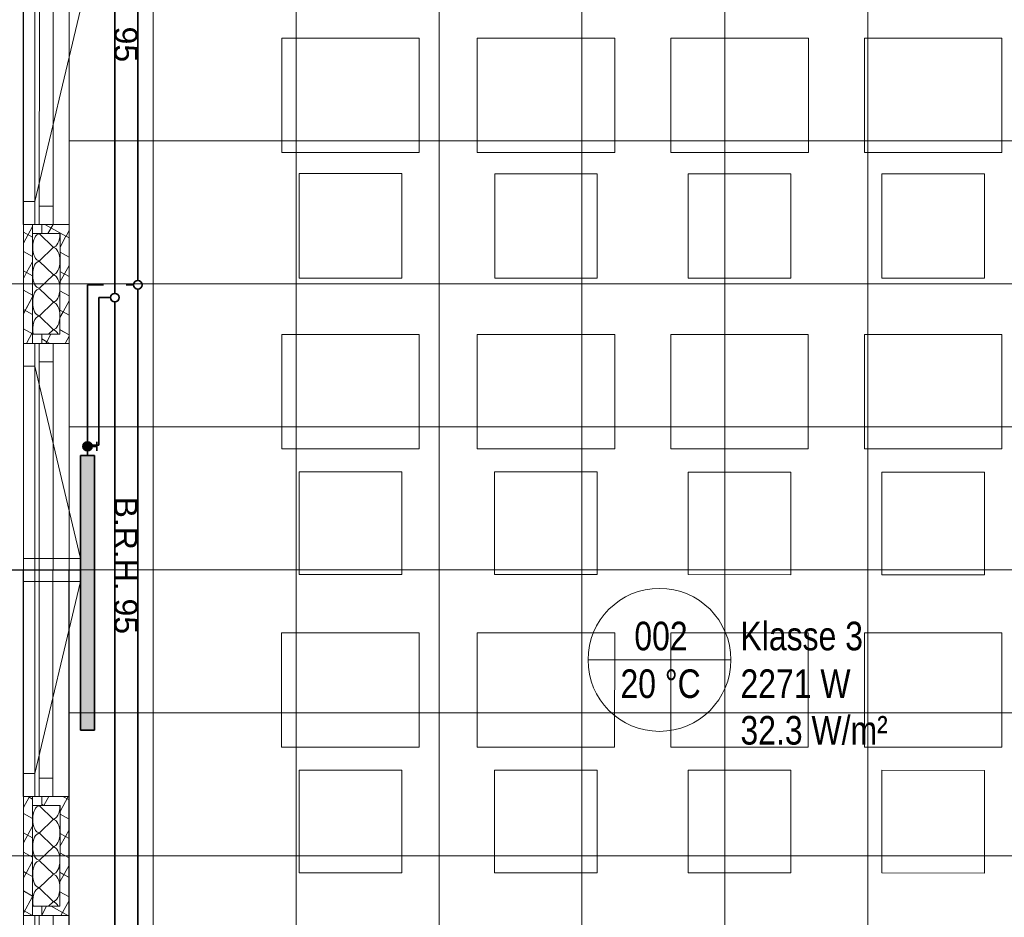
# Model space of a CAD drawing. Extents: x 229 to 926, y 37 to 878.
# Tile 40 of 194: x 381 to 467, y 260 to 338. Entities that reach past the tile are written whole.
import ezdxf
from ezdxf.lldxf.tags import DXFTag

# ---------------------------------------------------------------- set-up
doc = ezdxf.new("R2010")
doc.units = 0
doc.layers.get('0').update_dxf_attribs({"lineweight": 13})
doc.layers.add('A_BI_Aussenwand', color=5, linetype='Continuous', lineweight=18, true_color=0x0000ff, plot=False)
doc.layers.add('A_BI_Fenster', color=1, linetype='Continuous', lineweight=18, true_color=0xff0000, plot=False)
for name, color, linetype, lineweight, true_color in [('A_BI_Raum', 1, 'Continuous', 18, 0xff0000), ('H_BI_Heizkoerper', 1, 'Continuous', 35, 0xff0000), ('H_BI_Heizkoerperflaeche', 7, 'Continuous', 35, 0xffcccc), ('H_BI_Ruecklauf', 5, 'fein_strichliert', 35, 0x0000ff), ('H_BI_Vorlauf', 7, 'Continuous', 35, 0xed0e24)]:
    doc.layers.add(name, color=color, linetype=linetype, lineweight=lineweight, true_color=true_color)
for name, color, linetype, lineweight in [('Ausstattung', 7, 'Continuous', 25), ('Axen', 7, 'Continuous', 25), ('Axen-A03ENJ5PI0', 7, 'Continuous', 25), ('Deckenspiegel', 7, 'Continuous', 25), ('Fenster', 7, 'Continuous', 25), ('Fenster-A03ENJ5TI0', 7, 'Continuous', 25), ('Fullfläche', 7, 'Continuous', 25), ('Fullfläche-A03ENJ5QI0', 7, 'Continuous', 25), ('Maßlinien', 7, 'Continuous', 25), ('Maßlinien-A03ENJ5WI0', 7, 'Continuous', 25), ('Wände', 7, 'Continuous', 25), ('Wände-A03ENJ5VI0', 7, 'Continuous', 25), ('X_BI_Text', 7, 'Continuous', 25)]:
    doc.layers.add(name, color=color, linetype=linetype, lineweight=lineweight)
doc.styles.get("Standard").update_dxf_attribs({"font": 'arial.ttf'})
tags = doc.linetypes.add('ALL_S25', pattern=[0.001, 0, -0.001]).pattern_tags.tags
tags[6:7] = [DXFTag(74, 4), DXFTag(75, 0), DXFTag(340, '0'), DXFTag(46, 1.0), DXFTag(50, 0.0), DXFTag(44, 0.0), DXFTag(45, 0.0)]
tags[4:5] = [DXFTag(74, 4), DXFTag(75, 0), DXFTag(340, '0'), DXFTag(46, 1.0), DXFTag(50, 0.0), DXFTag(44, 0.0), DXFTag(45, 0.0)]
tags = doc.linetypes.add('ALL_S25-A03ENJ5XI0', pattern=[0.001, 0, -0.001]).pattern_tags.tags
tags[6:7] = [DXFTag(74, 4), DXFTag(75, 0), DXFTag(340, '0'), DXFTag(46, 1.0), DXFTag(50, 0.0), DXFTag(44, 0.0), DXFTag(45, 0.0)]
tags[4:5] = [DXFTag(74, 4), DXFTag(75, 0), DXFTag(340, '0'), DXFTag(46, 1.0), DXFTag(50, 0.0), DXFTag(44, 0.0), DXFTag(45, 0.0)]
tags = doc.linetypes.add('fein_strichliert', pattern=[4, 1, -2, 1]).pattern_tags.tags
tags[8:9] = [DXFTag(74, 4), DXFTag(75, 0), DXFTag(340, '0'), DXFTag(46, 0.0), DXFTag(50, 0.0), DXFTag(44, 0.0), DXFTag(45, 0.0)]
tags[6:7] = [DXFTag(74, 4), DXFTag(75, 0), DXFTag(340, '0'), DXFTag(46, 0.0), DXFTag(50, 0.0), DXFTag(44, 0.0), DXFTag(45, 0.0)]
tags[4:5] = [DXFTag(74, 4), DXFTag(75, 0), DXFTag(340, '0'), DXFTag(46, 0.0), DXFTag(50, 0.0), DXFTag(44, 0.0), DXFTag(45, 0.0)]
tags = doc.linetypes.add('VERDECKT2_S2', pattern=[0.0027, 0.002, -0.0007]).pattern_tags.tags
tags[6:7] = [DXFTag(74, 4), DXFTag(75, 0), DXFTag(340, '0'), DXFTag(46, 1.0), DXFTag(50, 0.0), DXFTag(44, 0.0), DXFTag(45, 0.0)]
tags[4:5] = [DXFTag(74, 4), DXFTag(75, 0), DXFTag(340, '0'), DXFTag(46, 1.0), DXFTag(50, 0.0), DXFTag(44, 0.0), DXFTag(45, 0.0)]
tags = doc.linetypes.add('VERDECKT2_S2-A03ENJ5ZI0', pattern=[0.0027, 0.002, -0.0007]).pattern_tags.tags
tags[6:7] = [DXFTag(74, 4), DXFTag(75, 0), DXFTag(340, '0'), DXFTag(46, 1.0), DXFTag(50, 0.0), DXFTag(44, 0.0), DXFTag(45, 0.0)]
tags[4:5] = [DXFTag(74, 4), DXFTag(75, 0), DXFTag(340, '0'), DXFTag(46, 1.0), DXFTag(50, 0.0), DXFTag(44, 0.0), DXFTag(45, 0.0)]

# ---------------------------------------------------------------- blocks, each defined once
blk = doc.blocks.new('Referenz-A03ENJ5LI0', base_point=(255.728, 65.704))
at = {"layer": 'Ausstattung', "color": 0, "lineweight": -2}
for p, q in [((404.228, 336.843), (404.227, 326.852)), ((416.251, 336.842), (404.228, 336.843)), ((416.25, 326.851), (416.251, 336.842)), ((421.331, 336.841), (421.33, 326.85)), ((433.354, 336.84), (421.331, 336.841)), ((433.353, 326.849), (433.354, 336.84)), ((438.265, 336.839), (438.264, 326.848)), ((450.288, 336.838), (438.265, 336.839)), ((450.287, 326.847), (450.288, 336.838)), ((455.199, 336.837), (455.197, 326.846)), ((467.222, 336.836), (455.199, 336.837)), ((467.22, 326.845), (467.222, 336.836)), ((404.227, 326.852), (416.25, 326.851)), ((421.33, 326.85), (433.353, 326.849)), ((438.264, 326.848), (450.287, 326.847)), ((455.197, 326.846), (467.22, 326.845)), ((405.751, 324.989), (405.749, 315.845)), ((414.725, 324.988), (405.751, 324.989)), ((414.724, 315.844), (414.725, 324.988)), ((422.854, 324.987), (422.853, 315.843)), ((431.829, 324.986), (422.854, 324.987)), ((431.827, 315.842), (431.829, 324.986)), ((439.787, 324.985), (439.786, 315.841)), ((448.762, 324.984), (439.787, 324.985)), ((448.761, 315.84), (448.762, 324.984)), ((456.721, 324.983), (456.72, 315.839)), ((465.696, 324.982), (456.721, 324.983)), ((465.695, 315.838), (465.696, 324.982)), ((405.749, 315.845), (414.724, 315.844)), ((422.853, 315.843), (431.827, 315.842)), ((439.786, 315.841), (448.761, 315.84)), ((456.72, 315.839), (465.695, 315.838)), ((404.225, 310.935), (404.224, 300.944)), ((416.248, 310.933), (404.225, 310.935)), ((416.247, 300.942), (416.248, 310.933)), ((421.328, 310.933), (421.327, 300.942)), ((433.351, 310.931), (421.328, 310.933)), ((433.35, 300.94), (433.351, 310.931)), ((438.262, 310.931), (438.261, 300.94)), ((450.285, 310.929), (438.262, 310.931)), ((450.284, 300.938), (450.285, 310.929)), ((455.196, 310.928), (455.194, 300.938)), ((467.218, 310.927), (455.196, 310.928)), ((467.217, 300.936), (467.218, 310.927)), ((404.224, 300.944), (416.247, 300.942)), ((421.327, 300.942), (433.35, 300.94)), ((438.261, 300.94), (450.284, 300.938)), ((455.194, 300.938), (467.217, 300.936)), ((405.748, 298.911), (405.746, 289.937)), ((414.722, 298.91), (405.748, 298.911)), ((414.721, 289.936), (414.722, 298.91)), ((422.851, 298.909), (422.85, 289.935)), ((431.826, 298.908), (422.851, 298.909)), ((431.824, 289.933), (431.826, 298.908)), ((439.784, 298.907), (439.783, 289.933)), ((448.759, 298.906), (439.784, 298.907)), ((448.758, 289.931), (448.759, 298.906)), ((456.718, 298.905), (456.717, 289.931)), ((465.693, 298.904), (456.718, 298.905)), ((465.692, 289.929), (465.693, 298.904)), ((405.746, 289.937), (414.721, 289.936)), ((422.85, 289.935), (431.824, 289.933)), ((439.783, 289.933), (448.758, 289.931)), ((456.717, 289.931), (465.692, 289.929)), ((404.222, 284.857), (404.221, 274.866)), ((416.245, 284.855), (404.222, 284.857)), ((416.244, 274.864), (416.245, 284.855)), ((421.325, 284.855), (421.324, 274.864)), ((433.348, 284.853), (421.325, 284.855)), ((433.347, 274.862), (433.348, 284.853)), ((438.259, 284.853), (438.257, 274.862)), ((450.282, 284.851), (438.259, 284.853)), ((450.28, 274.86), (450.282, 284.851)), ((455.192, 284.851), (455.191, 274.86)), ((467.215, 284.849), (455.192, 284.851)), ((467.214, 274.858), (467.215, 284.849)), ((404.221, 274.866), (416.244, 274.864)), ((421.324, 274.864), (433.347, 274.862)), ((438.257, 274.862), (450.28, 274.86)), ((455.191, 274.86), (467.214, 274.858)), ((405.744, 272.833), (405.743, 263.859)), ((414.719, 272.832), (405.744, 272.833)), ((414.718, 263.858), (414.719, 272.832)), ((422.847, 272.831), (422.846, 263.857)), ((431.822, 272.83), (422.847, 272.831)), ((431.821, 263.855), (431.822, 272.83)), ((439.781, 272.829), (439.78, 263.855)), ((448.756, 272.828), (439.781, 272.829)), ((448.755, 263.853), (448.756, 272.828)), ((456.715, 272.827), (456.714, 263.853)), ((465.69, 272.826), (456.715, 272.827)), ((465.689, 263.851), (465.69, 272.826)), ((405.743, 263.859), (414.718, 263.858)), ((422.846, 263.857), (431.821, 263.855)), ((439.78, 263.855), (448.755, 263.853)), ((456.714, 263.853), (465.689, 263.851))]:
    blk.add_line(p, q, dxfattribs=at)
at = {"layer": 'Axen', "color": 0, "linetype": 'ALL_S25', "lineweight": -2, "ltscale": 0.13}
for p, q in [((381.634, 66.032), (381.634, 801.546)), ((735.547, 315.346), (301.652, 315.346)), ((735.547, 265.346), (301.642, 265.346))]:
    blk.add_line(p, q, dxfattribs=at)
at = {"layer": 'Fenster', "color": 0, "lineweight": -2}
for p, q in [((382.634, 360.146), (382.634, 320.546)), ((382.634, 322.546), (381.634, 322.546)), ((385.634, 320.546), (381.634, 320.546)), ((385.634, 320.546), (381.634, 320.546)), ((385.634, 310.146), (381.634, 310.146)), ((385.634, 310.146), (381.634, 310.146)), ((385.634, 310.146), (381.634, 310.146)), ((382.634, 310.146), (382.634, 270.546)), ((382.634, 308.146), (381.634, 308.146)), ((382.634, 291.346), (381.634, 291.346)), ((381.634, 289.346), (382.634, 289.346)), ((382.634, 272.546), (381.634, 272.546)), ((385.634, 270.546), (381.634, 270.546)), ((385.634, 270.546), (381.634, 270.546)), ((385.634, 260.146), (381.634, 260.146)), ((385.634, 260.146), (381.634, 260.146)), ((382.634, 260.146), (382.634, 220.546))]:
    blk.add_line(p, q, dxfattribs=at)
at = {"layer": 'Fenster', "color": 0, "linetype": 'VERDECKT2_S2', "lineweight": -2, "ltscale": 0.13}
for p, q in [((382.634, 322.546), (386.634, 339.346)), ((382.634, 308.146), (386.634, 291.346)), ((386.634, 291.346), (382.634, 291.346)), ((386.634, 289.346), (382.634, 289.346)), ((382.634, 272.546), (386.634, 289.346))]:
    blk.add_line(p, q, dxfattribs=at)
at = {"layer": 'Fullfläche', "color": 0, "lineweight": -2}
for p, q in [((382.435, 320.375), (381.634, 318.916)), ((383.517, 320.546), (385.359, 319.533)), ((384.223, 320.546), (383.784, 319.746)), ((381.634, 319.887), (382.435, 319.446)), ((383.035, 319.722), (384.235, 318.57)), ((385.359, 319.531), (384.835, 318.575)), ((385.634, 320.028), (385.363, 319.534)), ((385.363, 319.532), (385.634, 319.383)), ((381.634, 318.193), (382.435, 317.752)), ((384.235, 318.522), (383.035, 317.37)), ((384.835, 318.127), (385.634, 317.688)), ((382.435, 317.29), (381.916, 316.345)), ((383.035, 317.322), (384.234, 316.17)), ((385.634, 316.946), (384.834, 315.49)), ((381.634, 316.497), (381.912, 316.344)), ((381.912, 316.342), (381.634, 315.834)), ((381.917, 316.343), (382.434, 316.058)), ((384.234, 316.122), (383.034, 314.97)), ((384.834, 316.433), (385.634, 315.994)), ((381.634, 314.803), (382.434, 314.363)), ((383.034, 314.922), (384.234, 313.77)), ((384.834, 314.74), (385.634, 314.3)), ((382.434, 314.208), (381.634, 312.749)), ((384.234, 313.722), (383.034, 312.57)), ((385.634, 313.862), (385.105, 312.898)), ((381.634, 313.109), (382.434, 312.669)), ((384.834, 313.044), (385.101, 312.897)), ((385.101, 312.895), (384.834, 312.408)), ((385.106, 312.896), (385.634, 312.606)), ((383.034, 312.522), (384.234, 311.37)), ((381.634, 311.415), (382.434, 310.975)), ((382.434, 311.123), (381.898, 310.146)), ((384.032, 310.946), (383.675, 310.295)), ((384.234, 311.322), (383.842, 310.946)), ((384.834, 311.35), (385.634, 310.91)), ((383.234, 310.535), (383.671, 310.294)), ((383.671, 310.292), (383.591, 310.146)), ((383.675, 310.293), (383.943, 310.146)), ((385.634, 310.78), (385.286, 310.146)), ((382.125, 270.478), (381.634, 269.583)), ((382.003, 270.546), (382.124, 270.48)), ((382.164, 270.546), (382.128, 270.481)), ((382.129, 270.479), (382.435, 270.31)), ((383.857, 270.546), (383.418, 269.746)), ((385.552, 270.546), (384.835, 269.24)), ((385.089, 270.546), (385.634, 270.246)), ((383.035, 269.722), (384.235, 268.57)), ((383.235, 269.87), (383.461, 269.746)), ((381.634, 269.055), (382.435, 268.615)), ((384.835, 268.992), (385.634, 268.552)), ((382.435, 267.958), (381.634, 266.498)), ((384.235, 268.522), (383.035, 267.37)), ((381.634, 267.362), (382.435, 266.921)), ((383.035, 267.322), (384.234, 266.17)), ((385.314, 267.031), (384.834, 266.158)), ((384.835, 267.296), (385.313, 267.033)), ((385.634, 267.611), (385.317, 267.034)), ((385.318, 267.032), (385.634, 266.858)), ((384.234, 266.122), (383.034, 264.97)), ((381.634, 265.668), (382.434, 265.227)), ((384.834, 265.602), (385.634, 265.163)), ((382.434, 264.872), (381.87, 263.845)), ((383.034, 264.922), (384.234, 263.77)), ((385.634, 264.529), (384.834, 263.072)), ((381.634, 263.972), (381.866, 263.844)), ((381.867, 263.842), (381.634, 263.417)), ((381.871, 263.843), (382.434, 263.533)), ((384.234, 263.722), (383.034, 262.57)), ((384.834, 263.908), (385.634, 263.469)), ((381.634, 262.278), (382.434, 261.838)), ((383.034, 262.522), (384.234, 261.37)), ((384.834, 262.215), (385.634, 261.775)), ((382.434, 261.79), (381.634, 260.332)), ((383.665, 260.946), (383.234, 260.16)), ((384.234, 261.322), (383.842, 260.946)), ((384.058, 260.946), (385.055, 260.397)), ((385.634, 261.445), (385.059, 260.398)), ((381.634, 260.584), (382.43, 260.146)), ((385.056, 260.395), (384.919, 260.146)), ((385.06, 260.396), (385.515, 260.146))]:
    blk.add_line(p, q, dxfattribs=at)
for centre, start_param, end_param in [((383.035, 318.546), 3.141593, 6.283185), ((384.235, 319.746), 0, 1.570796), ((384.235, 317.346), 1.570796, 3.141593), ((383.034, 316.146), 3.141593, 6.283185), ((384.235, 317.346), 0, 1.570796), ((384.234, 314.946), 1.570796, 3.141593), ((383.034, 313.746), 3.141593, 6.283185), ((384.234, 314.946), 0, 1.570796), ((384.234, 312.546), 1.570796, 3.141593), ((383.034, 311.346), 3.141593, 5.059412), ((384.234, 312.546), 0, 1.570796), ((384.234, 310.146), 2.318908, 3.141593), ((383.035, 268.546), 3.141593, 6.283185), ((384.235, 269.746), 0, 1.570796), ((384.235, 267.346), 1.570796, 3.141593), ((383.034, 266.146), 3.141593, 6.283185), ((384.235, 267.346), 0, 1.570796), ((384.234, 264.946), 1.570796, 3.141593), ((383.034, 263.746), 3.141593, 6.283185), ((384.234, 264.946), 0, 1.570796), ((384.234, 262.546), 1.570796, 3.141593), ((383.034, 261.346), 3.141593, 5.059412), ((384.234, 262.546), 0, 1.570796), ((384.234, 260.146), 2.318979, 3.141593)]:
    blk.add_ellipse(centre, major_axis=(0, -1.176), ratio=0.5, start_param=start_param, end_param=end_param, dxfattribs=at)
at = {"layer": 'Wände', "color": 0, "lineweight": -2}
for p, q in [((385.634, 167.846), (385.634, 367.846)), ((381.634, 165.346), (381.634, 365.346)), ((382.435, 320.546), (382.434, 310.146)), ((383.235, 320.546), (383.235, 319.746)), ((384.835, 319.746), (382.435, 319.746)), ((384.834, 310.946), (384.835, 319.746)), ((382.434, 310.946), (384.634, 310.946)), ((383.234, 310.946), (383.234, 310.146)), ((384.634, 310.946), (384.834, 310.946)), ((382.435, 270.546), (382.434, 260.146)), ((383.235, 270.546), (383.235, 269.746)), ((384.835, 269.746), (382.435, 269.746)), ((384.834, 260.946), (384.835, 269.746)), ((382.434, 260.946), (384.634, 260.946)), ((383.234, 260.946), (383.234, 260.146)), ((384.634, 260.946), (384.834, 260.946))]:
    blk.add_line(p, q, dxfattribs=at)
at = {"layer": 'Maßlinien', "color": 0, "lineweight": -2, "char_height": 2, "attachment_point": 1, "rotation": 270.00001}
for s, insert in [('{\\fArial;95}', (391.607, 337.845)), ('{\\fArial;B.R.H.}', (391.607, 296.757)), ('{\\fArial;95}', (391.607, 287.845))]:
    blk.add_mtext(s, dxfattribs=dict(at, insert=insert))
blk = doc.blocks.new('Referenz-A03ENJ62I0', base_point=(255.728, 65.706))
at = {"layer": 'Axen-A03ENJ5PI0', "color": 0, "linetype": 'ALL_S25-A03ENJ5XI0', "lineweight": -2, "ltscale": 0.13}
for p, q in [((381.634, 66.032), (381.634, 801.545)), ((735.547, 315.347), (301.652, 315.347)), ((735.547, 265.347), (301.642, 265.347))]:
    blk.add_line(p, q, dxfattribs=at)
at = {"layer": 'Deckenspiegel', "color": 0, "lineweight": -2}
for p, q in [((385.634, 167.847), (385.634, 412.847)), ((392.984, 412.847), (392.984, 167.847)), ((405.484, 412.847), (405.484, 167.847)), ((417.984, 412.847), (417.984, 167.847)), ((430.484, 412.847), (430.484, 167.847)), ((442.984, 412.847), (442.984, 167.847)), ((455.484, 412.847), (455.484, 167.847)), ((385.634, 327.847), (500.333, 327.847)), ((385.634, 315.347), (500.333, 315.347)), ((385.634, 302.847), (500.333, 302.847)), ((385.634, 290.347), (500.333, 290.347)), ((385.634, 277.847), (500.333, 277.847)), ((385.634, 265.347), (500.333, 265.347))]:
    blk.add_line(p, q, dxfattribs=at)
at = {"layer": 'Fenster-A03ENJ5TI0', "color": 0, "lineweight": -2}
for p, q in [((382.634, 360.147), (382.634, 320.547)), ((382.634, 322.547), (381.634, 322.547)), ((385.634, 320.547), (381.634, 320.547)), ((385.634, 310.147), (381.634, 310.147)), ((382.634, 310.147), (382.634, 270.547)), ((382.634, 308.147), (381.634, 308.147)), ((382.634, 291.347), (381.634, 291.347)), ((381.634, 289.347), (382.634, 289.347)), ((382.634, 272.547), (381.634, 272.547)), ((385.634, 270.547), (381.634, 270.547)), ((385.634, 260.147), (381.634, 260.147)), ((382.634, 260.147), (382.634, 220.547))]:
    blk.add_line(p, q, dxfattribs=at)
at = {"layer": 'Fenster-A03ENJ5TI0', "color": 0, "linetype": 'VERDECKT2_S2-A03ENJ5ZI0', "lineweight": -2, "ltscale": 0.13}
for p, q in [((382.634, 322.547), (386.634, 339.347)), ((382.634, 308.147), (386.634, 291.347)), ((386.634, 291.347), (382.634, 291.347)), ((386.634, 289.347), (382.634, 289.347)), ((382.634, 272.547), (386.634, 289.347))]:
    blk.add_line(p, q, dxfattribs=at)
at = {"layer": 'Fullfläche-A03ENJ5QI0', "color": 0, "lineweight": -2}
for p, q in [((382.435, 320.376), (381.634, 318.917)), ((383.517, 320.547), (385.359, 319.534)), ((384.223, 320.547), (383.784, 319.747)), ((381.634, 319.887), (382.435, 319.447)), ((383.035, 319.723), (384.235, 318.571)), ((385.359, 319.532), (384.835, 318.576)), ((385.634, 320.029), (385.363, 319.535)), ((385.363, 319.533), (385.634, 319.384)), ((381.634, 318.194), (382.435, 317.753)), ((384.235, 318.523), (383.035, 317.371)), ((384.835, 318.128), (385.634, 317.689)), ((382.435, 317.291), (381.916, 316.346)), ((383.035, 317.323), (384.234, 316.171)), ((385.634, 316.947), (384.834, 315.491)), ((381.634, 316.498), (381.912, 316.345)), ((381.912, 316.343), (381.634, 315.835)), ((381.917, 316.344), (382.434, 316.059)), ((384.234, 316.123), (383.034, 314.971)), ((384.834, 316.434), (385.634, 315.995)), ((381.634, 314.804), (382.434, 314.363)), ((383.034, 314.923), (384.234, 313.771)), ((384.834, 314.74), (385.634, 314.301)), ((382.434, 314.209), (381.634, 312.75)), ((384.234, 313.723), (383.034, 312.571)), ((385.634, 313.863), (385.105, 312.899)), ((381.634, 313.11), (382.434, 312.67)), ((384.834, 313.045), (385.101, 312.898)), ((385.101, 312.896), (384.834, 312.409)), ((385.106, 312.897), (385.634, 312.607)), ((383.034, 312.523), (384.234, 311.371)), ((381.634, 311.416), (382.434, 310.976)), ((382.434, 311.124), (381.898, 310.147)), ((384.032, 310.947), (383.675, 310.296)), ((384.234, 311.323), (383.842, 310.947)), ((384.834, 311.351), (385.634, 310.911)), ((383.234, 310.536), (383.671, 310.295)), ((383.671, 310.293), (383.591, 310.147)), ((383.675, 310.294), (383.943, 310.147)), ((385.634, 310.781), (385.286, 310.147)), ((382.125, 270.479), (381.634, 269.584)), ((382.003, 270.547), (382.124, 270.481)), ((382.164, 270.547), (382.128, 270.482)), ((382.129, 270.48), (382.435, 270.311)), ((383.857, 270.547), (383.418, 269.747)), ((385.552, 270.547), (384.835, 269.241)), ((385.089, 270.547), (385.634, 270.247)), ((383.035, 269.723), (384.235, 268.571)), ((383.235, 269.871), (383.461, 269.747)), ((381.634, 269.057), (382.435, 268.616)), ((384.835, 268.993), (385.634, 268.553)), ((382.435, 267.959), (381.634, 266.499)), ((384.235, 268.523), (383.035, 267.371)), ((381.634, 267.363), (382.435, 266.922)), ((383.035, 267.323), (384.234, 266.171)), ((385.314, 267.032), (384.834, 266.159)), ((384.835, 267.297), (385.313, 267.034)), ((385.634, 267.612), (385.317, 267.035)), ((385.318, 267.033), (385.634, 266.859)), ((384.234, 266.123), (383.034, 264.971)), ((381.634, 265.669), (382.434, 265.228)), ((384.834, 265.603), (385.634, 265.164)), ((382.434, 264.873), (381.87, 263.846)), ((383.034, 264.923), (384.234, 263.771)), ((385.634, 264.53), (384.834, 263.073)), ((381.634, 263.973), (381.866, 263.845)), ((381.867, 263.843), (381.634, 263.418)), ((381.871, 263.844), (382.434, 263.534)), ((384.234, 263.723), (383.034, 262.571)), ((384.834, 263.91), (385.634, 263.47)), ((381.634, 262.279), (382.434, 261.839)), ((383.034, 262.523), (384.234, 261.371)), ((384.834, 262.216), (385.634, 261.776)), ((382.434, 261.791), (381.634, 260.333)), ((383.665, 260.947), (383.234, 260.161)), ((384.234, 261.323), (383.842, 260.947)), ((384.058, 260.947), (385.055, 260.398)), ((385.634, 261.446), (385.059, 260.399)), ((381.634, 260.585), (382.43, 260.147)), ((385.056, 260.396), (384.919, 260.147)), ((385.06, 260.397), (385.515, 260.147))]:
    blk.add_line(p, q, dxfattribs=at)
for centre, start_param, end_param in [((383.035, 318.547), 3.141593, 6.283185), ((384.235, 319.747), 0, 1.570796), ((384.235, 317.347), 1.570796, 3.141593), ((383.034, 316.147), 3.141593, 6.283185), ((384.235, 317.347), 0, 1.570796), ((384.234, 314.947), 1.570796, 3.141593), ((383.034, 313.747), 3.141593, 6.283185), ((384.234, 314.947), 0, 1.570796), ((384.234, 312.547), 1.570796, 3.141593), ((383.034, 311.347), 3.141593, 5.059412), ((384.234, 312.547), 0, 1.570796), ((384.234, 310.147), 2.318908, 3.141593), ((383.035, 268.547), 3.141593, 6.283185), ((384.235, 269.747), 0, 1.570796), ((384.235, 267.347), 1.570796, 3.141593), ((383.034, 266.147), 3.141593, 6.283185), ((384.235, 267.347), 0, 1.570796), ((384.234, 264.947), 1.570796, 3.141593), ((383.034, 263.747), 3.141593, 6.283185), ((384.234, 264.947), 0, 1.570796), ((384.234, 262.547), 1.570796, 3.141593), ((383.034, 261.347), 3.141593, 5.059412), ((384.234, 262.547), 0, 1.570796), ((384.234, 260.147), 2.318979, 3.141593)]:
    blk.add_ellipse(centre, major_axis=(0, -1.176), ratio=0.5, start_param=start_param, end_param=end_param, dxfattribs=at)
at = {"layer": 'Wände-A03ENJ5VI0', "color": 0, "lineweight": -2}
for p, q in [((385.634, 167.847), (385.634, 367.847)), ((381.634, 165.347), (381.634, 365.347)), ((382.435, 320.547), (382.434, 310.147)), ((383.235, 320.547), (383.235, 319.747)), ((384.835, 319.747), (382.435, 319.747)), ((384.834, 310.947), (384.835, 319.747)), ((382.434, 310.947), (384.634, 310.947)), ((383.234, 310.947), (383.234, 310.147)), ((384.634, 310.947), (384.834, 310.947)), ((382.435, 270.547), (382.434, 260.147)), ((383.235, 270.547), (383.235, 269.747)), ((384.835, 269.747), (382.435, 269.747)), ((384.834, 260.947), (384.835, 269.747)), ((382.434, 260.947), (384.634, 260.947)), ((383.234, 260.947), (383.234, 260.147)), ((384.634, 260.947), (384.834, 260.947))]:
    blk.add_line(p, q, dxfattribs=at)
at = {"layer": 'Maßlinien-A03ENJ5WI0', "color": 0, "lineweight": -2, "char_height": 2, "attachment_point": 1, "rotation": 270.00001}
for s, insert in [('{\\fArial;95}', (391.607, 337.846)), ('{\\fArial;B.R.H.}', (391.607, 296.758)), ('{\\fArial;95}', (391.607, 287.846))]:
    blk.add_mtext(s, dxfattribs=dict(at, insert=insert))
blk = doc.blocks.new('Wand-A03ENJ88I0', base_point=(381.627, 162.846))
at = {"color": 0, "linetype": 'ByBlock', "lineweight": -2, "ltscale": 0.18}
for p, q in [((381.629, 310.146), (381.629, 320.546)), ((385.623, 310.146), (385.624, 320.546)), ((381.628, 260.146), (381.628, 270.546)), ((385.618, 260.146), (385.619, 270.546))]:
    blk.add_line(p, q, dxfattribs=at)
blk = doc.blocks.new('Fenster-A03ENJ8AI0', base_point=(381.625, 320.546))
at = {"color": 0, "linetype": 'ByBlock', "lineweight": -2, "ltscale": 0.18}
for p, q in [((381.629, 360.146), (381.625, 320.546)), ((381.629, 360.146), (385.629, 360.146)), ((383.029, 360.146), (383.025, 320.546)), ((384.229, 360.146), (384.225, 320.546)), ((385.629, 360.146), (385.624, 320.546)), ((383.029, 358.546), (384.229, 358.546)), ((383.025, 322.146), (384.225, 322.146)), ((381.625, 320.546), (385.624, 320.546))]:
    blk.add_line(p, q, dxfattribs=at)
at = {"color": 0, "linetype": 'fein_strichliert', "lineweight": -2, "ltscale": 0.18}
blk.add_line((383.025, 320.546), (384.225, 320.546), dxfattribs=at)
blk = doc.blocks.new('Fenster-A03ENJ8CI0', base_point=(381.624, 270.546))
at = {"color": 0, "linetype": 'ByBlock', "lineweight": -2, "ltscale": 0.18}
for p, q in [((381.629, 310.146), (381.624, 270.546)), ((381.629, 310.146), (385.623, 310.146)), ((383.026, 310.146), (383.022, 270.546)), ((384.226, 310.146), (384.222, 270.546)), ((385.623, 310.146), (385.619, 270.546)), ((383.026, 308.546), (384.226, 308.546)), ((383.022, 272.146), (384.222, 272.146)), ((381.624, 270.546), (385.619, 270.546))]:
    blk.add_line(p, q, dxfattribs=at)
at = {"color": 0, "linetype": 'fein_strichliert', "lineweight": -2, "ltscale": 0.18}
blk.add_line((383.022, 270.546), (384.222, 270.546), dxfattribs=at)
blk = doc.blocks.new('Fenster-A03ENJ8EI0', base_point=(381.624, 220.545))
at = {"color": 0, "linetype": 'ByBlock', "lineweight": -2, "ltscale": 0.18}
for p, q in [((381.628, 260.146), (381.624, 220.546)), ((381.628, 260.146), (385.618, 260.146)), ((383.023, 260.146), (383.018, 220.546)), ((384.223, 260.146), (384.218, 220.546)), ((385.618, 260.146), (385.613, 220.545)), ((383.023, 258.546), (384.223, 258.546)), ((383.019, 222.146), (384.219, 222.146)), ((381.624, 220.546), (385.613, 220.545))]:
    blk.add_line(p, q, dxfattribs=at)
at = {"color": 0, "linetype": 'fein_strichliert', "lineweight": -2, "ltscale": 0.18}
blk.add_line((383.018, 220.546), (384.218, 220.546), dxfattribs=at)
blk = doc.blocks.new('Heizkörper-A03ENJAEI0', base_point=(386.62, 276.345))
at = {"color": 0, "linetype": 'ByBlock', "lineweight": -2, "ltscale": 0.35}
for p, q in [((386.62, 276.346), (386.622, 300.346)), ((386.622, 300.346), (387.862, 300.345)), ((387.862, 300.345), (387.86, 276.345)), ((387.86, 276.345), (386.62, 276.346))]:
    blk.add_line(p, q, dxfattribs=at)
at = {"layer": 'H_BI_Heizkoerperflaeche', "linetype": 'ByBlock', "lineweight": -2, "ltscale": 0.35}
blk.add_solid([(386.622, 300.346), (387.862, 300.345), (386.62, 276.346), (387.86, 276.345)], dxfattribs=at)
at = {"layer": 'H_BI_Ruecklauf', "linetype": 'fein_strichliert', "lineweight": -2, "ltscale": 0.35}
blk.add_line((387.242, 300.346), (387.242, 301.246), dxfattribs=at)
blk.add_circle((387.242, 301.246), 0.1, dxfattribs=at)
at = {"layer": 'H_BI_Vorlauf', "linetype": 'ByBlock', "lineweight": -2, "ltscale": 0.35}
for p, q in [((387.242, 300.346), (387.242, 301.946)), ((388.042, 301.545), (388.042, 300.745)), ((387.642, 301.146), (388.042, 301.145))]:
    blk.add_line(p, q, dxfattribs=at)
for radius in [0.4, 0.3, 0.2, 0.1]:
    blk.add_circle((387.242, 301.146), radius, dxfattribs=at)
blk = doc.blocks.new('Bauteilbeschriftung-A03ENJAGI0', base_point=(336.967, 284.345))
at = {"color": 0, "lineweight": -2}
for p, q in [((336.967, 296.345), (375.612, 296.345)), ((336.967, 284.345), (336.967, 296.345)), ((375.612, 296.345), (375.612, 284.345)), ((375.612, 284.345), (336.967, 284.345))]:
    blk.add_line(p, q, dxfattribs=at)
at = {"color": 0, "linetype": 'ByBlock', "lineweight": -2, "ltscale": 0.25}
blk.add_line((375.612, 290.345), (386.621, 290.345), dxfattribs=at)
at = {"color": 0, "linetype": 'ByBlock', "lineweight": -2, "ltscale": 0.25, "char_height": 2.5, "attachment_point": 1}
for s, insert in [('{\\W0.8;\\fArial;Flächenheizkörper}', (344.891, 295.595)), ('{\\W0.8;\\fArial;L: 1200 H: 500 T: 62}', (343.733, 291.595)), ('{\\W0.8;\\fArial;Qist =757 Watt  ms: 23.3 kg/h}', (338.011, 287.595))]:
    blk.add_mtext(s, dxfattribs=dict(at, insert=insert))
blk = doc.blocks.new('Mapress Edelstahl Rohr 14401-A03ENJBAI0', base_point=(387.242, 301.946))
at = {"color": 0, "linetype": 'ByBlock', "lineweight": -2, "ltscale": 0.35}
for p, q in [((387.242, 301.946), (387.242, 315.274)), ((387.242, 315.274), (388.633, 315.274)), ((390.633, 315.274), (391.258, 315.274))]:
    blk.add_line(p, q, dxfattribs=at)
blk = doc.blocks.new('Mapress Edelstahl Rohr 14401-A03ENJCAI0', base_point=(387.242, 301.246))
at = {"color": 0, "linetype": 'ByBlock', "lineweight": -2, "ltscale": 0.35}
for p, q in [((388.243, 301.246), (388.243, 314.15)), ((388.243, 314.15), (389.258, 314.15)), ((387.242, 301.246), (388.243, 301.246))]:
    blk.add_line(p, q, dxfattribs=at)
blk = doc.blocks.new('Mapress Edelstahl Rohr 14401-A03ENJCSI0', base_point=(389.633, 314.525))
at = {"color": 0, "linetype": 'ByBlock', "lineweight": -2, "ltscale": 0.35}
blk.add_line((389.633, 366.905), (389.633, 314.525), dxfattribs=at)
blk = doc.blocks.new('T-Stück-A03ENJCWI0', base_point=(389.258, 313.775))
at = {"color": 0, "linetype": 'Continuous', "lineweight": -2, "ltscale": 0.35}
blk.add_circle((389.633, 314.15), 0.375, dxfattribs=at)
blk = doc.blocks.new('Mapress Edelstahl Rohr 14401-A03ENJCYI0', base_point=(391.633, 315.649))
at = {"color": 0, "linetype": 'ByBlock', "lineweight": -2, "ltscale": 0.35}
blk.add_line((391.633, 364.971), (391.633, 315.649), dxfattribs=at)
blk = doc.blocks.new('T-Stück-A03ENJD0I0', base_point=(391.258, 314.899))
at = {"color": 0, "lineweight": -2}
blk.add_circle((391.633, 315.274), 0.375, dxfattribs=at)
blk = doc.blocks.new('Mapress Edelstahl Rohr 14401-A03ENJD2I0', base_point=(389.633, 214.525))
at = {"color": 0, "linetype": 'ByBlock', "lineweight": -2, "ltscale": 0.35}
blk.add_line((389.633, 313.775), (389.633, 214.525), dxfattribs=at)
blk = doc.blocks.new('Mapress Edelstahl Rohr 14401-A03ENJD8I0', base_point=(391.633, 215.649))
at = {"color": 0, "linetype": 'ByBlock', "lineweight": -2, "ltscale": 0.35}
blk.add_line((391.633, 314.899), (391.633, 215.649), dxfattribs=at)
blk = doc.blocks.new('Klasse 3-A03ENJGKI0', base_point=(429.714, 274.933))
at = {"color": 0, "linetype": 'ByBlock', "lineweight": -2, "ltscale": 0.18}
blk.add_line((431.016, 282.486), (443.516, 282.486), dxfattribs=at)
blk.add_circle((437.266, 282.486), 6.25, dxfattribs=at)
at = {"color": 0, "linetype": 'ByBlock', "lineweight": -2, "ltscale": 0.18, "char_height": 2.5, "attachment_point": 1}
for s, insert in [('{\\W0.8;\\fArial;Klasse 3}', (444.349, 285.819)), ('{\\W0.8;\\fArial;002}', (435.068, 285.819)), ('{\\W0.8;\\fArial;20 °C}', (433.852, 281.652)), ('{\\W0.8;\\fArial;2271 W}', (444.349, 281.652)), ('{\\W0.8;\\fArial;32.3 W/m²}', (444.349, 277.577))]:
    blk.add_mtext(s, dxfattribs=dict(at, insert=insert))

msp = doc.modelspace()

# ---------------------------------------------------------------- block references
at = {"color": 251, "lineweight": 13, "ltscale": 0.13, "true_color": 0x606060}
for name, p in [('Referenz-A03ENJ5LI0', (255.728, 65.704)), ('Referenz-A03ENJ62I0', (255.728, 65.706))]:
    msp.add_blockref(name, p, dxfattribs=at)
at = {"layer": 'A_BI_Aussenwand', "ltscale": 0.18}
msp.add_blockref('Wand-A03ENJ88I0', (381.627, 162.846), dxfattribs=at)
at = {"layer": 'A_BI_Fenster', "ltscale": 0.18}
for name, p in [('Fenster-A03ENJ8AI0', (381.625, 320.546)), ('Fenster-A03ENJ8CI0', (381.624, 270.546)), ('Fenster-A03ENJ8EI0', (381.624, 220.545))]:
    msp.add_blockref(name, p, dxfattribs=at)
at = {"layer": 'A_BI_Raum', "ltscale": 0.18}
msp.add_blockref('Klasse 3-A03ENJGKI0', (429.714, 274.933), dxfattribs=at)
at = {"layer": 'H_BI_Heizkoerper', "ltscale": 0.35}
msp.add_blockref('Heizkörper-A03ENJAEI0', (386.62, 276.345), dxfattribs=at)
at = {"layer": 'H_BI_Ruecklauf', "ltscale": 0.35}
for name, p in [('Mapress Edelstahl Rohr 14401-A03ENJCSI0', (389.633, 314.525)), ('T-Stück-A03ENJCWI0', (389.258, 313.775)), ('Mapress Edelstahl Rohr 14401-A03ENJCAI0', (387.242, 301.246)), ('Mapress Edelstahl Rohr 14401-A03ENJD2I0', (389.633, 214.525))]:
    msp.add_blockref(name, p, dxfattribs=at)
at = {"layer": 'H_BI_Vorlauf', "ltscale": 0.35}
for name, p in [('Mapress Edelstahl Rohr 14401-A03ENJCYI0', (391.633, 315.649)), ('Mapress Edelstahl Rohr 14401-A03ENJBAI0', (387.242, 301.946)), ('T-Stück-A03ENJD0I0', (391.258, 314.899)), ('Mapress Edelstahl Rohr 14401-A03ENJD8I0', (391.633, 215.649))]:
    msp.add_blockref(name, p, dxfattribs=at)
at = {"layer": 'X_BI_Text', "ltscale": 0.25}
msp.add_blockref('Bauteilbeschriftung-A03ENJAGI0', (336.967, 284.345), dxfattribs=at)

doc.saveas('drawing.dxf')
